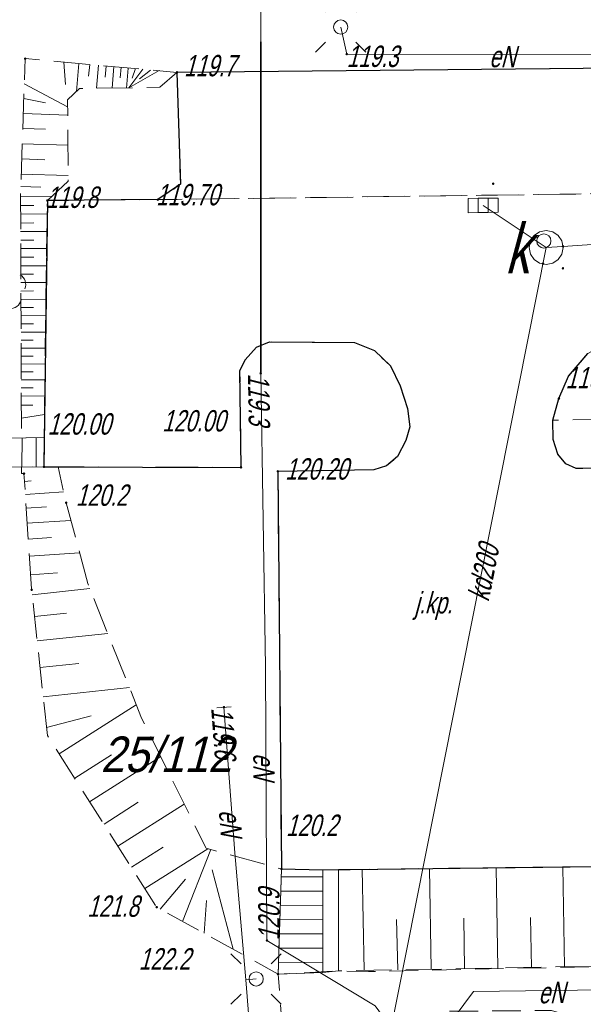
# Model space of a CAD drawing. Extents: x 7463256 to 7464485, y 5957341 to 5958260.
# Tile 99 of 256: x 7463654 to 7463674, y 5957545 to 5957580. Entities that reach past the tile are written whole.
import ezdxf

# ---------------------------------------------------------------- set-up
doc = ezdxf.new("R2010")
doc.units = 0
doc.header["$MEASUREMENT"] = 0
for name, pattern in [('1.5_0.5', [2, 1.5, -0.5]), ('mz1.0_0.5', [1.5, 1, -0.5]), ('mz1.25_0.5', [1.75, 1.25, -0.5])]:
    doc.linetypes.add(name, pattern=pattern)
doc.layers.get('0').update_dxf_attribs({"color": 2, "linetype": 'CONTINUOUS', "lineweight": 5})
for name, color, linetype in [('000 Inne (niezydentyfikowane)', 7, 'CONTINUOUS'), ('211-Nr działki', 7, 'CONTINUOUS'), ('chodnik (powierzchnia)', 7, 'CONTINUOUS'), ('drzewo liściaste (punkt)', 7, 'CONTINUOUS'), ('jezdnia (powierzchnia)', 7, 'CONTINUOUS'), ('jezdnia (powierzchnia)-Atr17', 7, 'CONTINUOUS'), ('komora podziemna - przewód kanalizacyjny (powierzchnia)', 7, 'CONTINUOUS'), ('komora podziemna - przewód kanalizacyjny (powierzchnia)-Atr17', 7, 'CONTINUOUS'), ('kratka ściekowa (punkt)', 7, 'CONTINUOUS'), ('krawężnik (linia)', 7, 'CONTINUOUS'), ('latarnia na słupie lub maszcie (punkt)', 7, 'CONTINUOUS'), ('przewód elektroenergetyczny (linia)', 7, 'CONTINUOUS'), ('przewód elektroenergetyczny (linia)-Atr1', 7, 'CONTINUOUS'), ('przewód kanalizacyjny (linia)', 7, 'CONTINUOUS'), ('przewód kanalizacyjny (linia)-Atr1', 7, 'CONTINUOUS'), ('punkt o określonej wysokości (sieć elektroenergetyczna)', 7, 'CONTINUOUS'), ('punkt o określonej wysokości (sieć elektroenergetyczna)-Atr2', 7, 'CONTINUOUS'), ('punkt o określonej wysokości (sieć kanalizacyjna)', 7, 'CONTINUOUS'), ('punkt wysokościowy naturalny', 7, 'CONTINUOUS'), ('punkt wysokościowy naturalny-Atr2', 7, 'CONTINUOUS'), ('punkt wysokościowy sztuczny', 7, 'CONTINUOUS'), ('punkt wysokościowy sztuczny-Atr2', 7, 'CONTINUOUS'), ('punkt zmiany cech lub źródła danych o położeniu przewodu (sieć elektroenergetyczna)', 7, 'CONTINUOUS'), ('rura ochronna - przewód elektroenergetyczny (linia)', 7, 'CONTINUOUS'), ('schody w ciągu komunikacyjnym', 7, 'CONTINUOUS'), ('skarpa nieumocniona (powierzchnia)', 7, 'CONTINUOUS'), ('słup (punkt)', 7, 'CONTINUOUS'), ('właz okrągły - siec kanalizacyjna (punkt)', 7, 'CONTINUOUS'), ('ściana oporowa (powierzchnia)', 7, 'CONTINUOUS')]:
    doc.layers.add(name, color=color, linetype=linetype)
doc.styles.get("Standard").update_dxf_attribs({"font": 'txt', "width": 0.75})

# ---------------------------------------------------------------- blocks, each defined once
blk = doc.blocks.new('OP021')
at = {"linetype": 'Continuous', "lineweight": 13}
h = blk.add_hatch(color=0, dxfattribs=at)
edge = h.paths.add_edge_path()
edge.add_arc((0, 0), 0.05, 0, 360)
at = {"color": 0, "linetype": 'Continuous', "lineweight": 13}
for centre, start, end in [((0, 0.4), 49.272, 130.728), ((-0.38, 0.124), 121.308, 202.548), ((0.38, 0.124), 337.452, 58.692), ((-0.235, -0.324), 193.221, 274.871), ((0.235, -0.324), 265.129, 346.779)]:
    blk.add_arc(centre, 0.4, start, end, dxfattribs=at)
blk = doc.blocks.new('PW01')
at = {"linetype": 'Continuous', "lineweight": 13}
h = blk.add_hatch(color=0, dxfattribs=at)
edge = h.paths.add_edge_path()
edge.add_arc((0, 0), 0.045, 0, 360)
blk = doc.blocks.new('PW02')
at = {"linetype": 'Continuous', "lineweight": 13}
h = blk.add_hatch(color=0, dxfattribs=at)
edge = h.paths.add_edge_path()
edge.add_arc((0, 0), 0.045, 0, 360)
blk = doc.blocks.new('XX_01')
at = {"color": 0, "linetype": 'Continuous', "lineweight": 13}
blk.add_line((0, -0.25), (0, 0.25), dxfattribs=at)
blk = doc.blocks.new('SM04')
at = {"color": 0, "linetype": 'Continuous', "lineweight": 13}
blk.add_circle((0, 0), 0.25, dxfattribs=at)
blk = doc.blocks.new('SM011')
at = {"color": 0, "linetype": 'Continuous', "lineweight": 13}
for p, q in [((-0.53, 0.531), (-0.883, 0.884)), ((0.531, 0.531), (0.884, 0.884)), ((-0.53, -0.53), (-0.883, -0.883)), ((0.531, -0.53), (0.884, -0.883))]:
    blk.add_line(p, q, dxfattribs=at)
blk = doc.blocks.new('US05')
at = {"color": 0, "linetype": 'Continuous', "lineweight": 13}
for p, q in [((-0.525, -0.25), (-0.525, 0.25)), ((-0.525, 0.25), (-0.175, 0.25)), ((-0.175, -0.25), (-0.175, 0.25)), ((-0.175, 0.25), (0.175, 0.25)), ((0.175, -0.25), (0.175, 0.25)), ((0.175, 0.25), (0.525, 0.25)), ((0.525, -0.25), (0.525, 0.25)), ((-0.525, -0.25), (-0.175, -0.25)), ((-0.175, -0.25), (0.175, -0.25)), ((0.175, -0.25), (0.525, -0.25))]:
    blk.add_line(p, q, dxfattribs=at)
blk = doc.blocks.new('US22')
at = {"color": 0, "linetype": 'Continuous', "lineweight": 13}
blk.add_circle((0, 0), 0.25, dxfattribs=at)

msp = doc.modelspace()

# ---------------------------------------------------------------- linework, layer by layer
at = {"layer": '000 Inne (niezydentyfikowane)', "color": 7, "linetype": 'Continuous', "lineweight": 13}
for p, q in [((7463655.71, 5957578.16), (7463655.77, 5957577.37)), ((7463656.24, 5957578.11), (7463656.15, 5957577.13)), ((7463656.62, 5957578.08), (7463656.58, 5957577.66)), ((7463656.92, 5957578.05), (7463656.85, 5957577.24)), ((7463657.2, 5957578.02), (7463657.16, 5957577.63)), ((7463657.46, 5957578), (7463657.4, 5957577.25)), ((7463657.72, 5957577.98), (7463657.69, 5957577.61)), ((7463657.97, 5957577.95), (7463657.91, 5957577.25)), ((7463658.48, 5957577.91), (7463657.99, 5957577.26)), ((7463659.06, 5957577.86), (7463657.99, 5957577.26)), ((7463658.23, 5957577.93), (7463658.11, 5957577.59)), ((7463658.75, 5957577.88), (7463658.37, 5957577.57)), ((7463654.32, 5957577.4), (7463655.84, 5957576.59)), ((7463654.3, 5957576.88), (7463655.07, 5957576.73)), ((7463654.29, 5957576.36), (7463655.84, 5957576.3)), ((7463654.27, 5957575.83), (7463655.06, 5957575.8)), ((7463654.25, 5957575.29), (7463655.85, 5957575.24)), ((7463654.23, 5957574.76), (7463655.04, 5957574.73)), ((7463654.21, 5957574.23), (7463655.86, 5957574.18)), ((7463654.2, 5957573.79), (7463654.9, 5957573.77)), ((7463654.19, 5957573.44), (7463655.29, 5957573.45)), ((7463654.19, 5957573.13), (7463654.66, 5957573.13)), ((7463654.19, 5957572.82), (7463655.12, 5957572.83)), ((7463654.19, 5957572.51), (7463654.66, 5957572.52)), ((7463654.19, 5957572.21), (7463655.11, 5957572.21)), ((7463654.2, 5957571.91), (7463654.65, 5957571.91)), ((7463654.2, 5957571.61), (7463655.1, 5957571.61)), ((7463654.2, 5957571.31), (7463654.65, 5957571.31)), ((7463654.2, 5957571.01), (7463655.09, 5957571.01)), ((7463654.2, 5957570.71), (7463654.64, 5957570.71)), ((7463654.2, 5957570.42), (7463655.09, 5957570.42)), ((7463654.2, 5957570.12), (7463654.64, 5957570.13)), ((7463654.2, 5957569.83), (7463655.08, 5957569.84)), ((7463654.2, 5957569.54), (7463654.64, 5957569.54)), ((7463654.2, 5957569.25), (7463655.07, 5957569.26)), ((7463654.21, 5957568.97), (7463654.64, 5957568.97)), ((7463654.21, 5957568.68), (7463655.07, 5957568.68)), ((7463654.21, 5957568.4), (7463654.63, 5957568.4)), ((7463654.21, 5957568.11), (7463655.06, 5957568.12)), ((7463654.21, 5957567.83), (7463654.63, 5957567.83)), ((7463654.21, 5957567.55), (7463655.05, 5957567.56)), ((7463654.21, 5957567.28), (7463654.63, 5957567.28)), ((7463654.21, 5957567), (7463655.04, 5957567)), ((7463654.21, 5957566.72), (7463654.63, 5957566.72)), ((7463654.21, 5957566.43), (7463655.04, 5957566.44)), ((7463654.22, 5957566.12), (7463654.62, 5957566.12)), ((7463654.22, 5957565.66), (7463655.03, 5957565.79)), ((7463654.33, 5957563.44), (7463654.56, 5957563.46)), ((7463654.36, 5957562.98), (7463655.7, 5957563.07)), ((7463654.39, 5957562.5), (7463655.1, 5957562.54)), ((7463654.42, 5957561.97), (7463655.95, 5957562.07)), ((7463654.46, 5957561.41), (7463655.28, 5957561.47)), ((7463654.5, 5957560.81), (7463656.26, 5957560.93)), ((7463654.54, 5957560.16), (7463655.49, 5957560.23)), ((7463654.6, 5957559.46), (7463656.62, 5957559.68)), ((7463654.68, 5957558.69), (7463655.8, 5957558.81)), ((7463654.77, 5957557.84), (7463657.25, 5957558.1)), ((7463654.87, 5957556.9), (7463656.24, 5957557.04)), ((7463654.98, 5957555.87), (7463658.01, 5957556.2)), ((7463655.54, 5957553.87), (7463658.25, 5957555.59)), ((7463655.1, 5957554.8), (7463656.67, 5957555.21)), ((7463656.09, 5957553.02), (7463657.38, 5957553.84)), ((7463656.61, 5957552.19), (7463659.11, 5957553.78)), ((7463657.12, 5957551.4), (7463658.32, 5957552.17)), ((7463657.61, 5957550.63), (7463659.93, 5957552.11)), ((7463658.08, 5957549.89), (7463659.2, 5957550.6)), ((7463658.55, 5957549.14), (7463660.76, 5957550.54)), ((7463659.87, 5957547.99), (7463660.87, 5957550.51)), ((7463661.65, 5957547.01), (7463660.92, 5957549.8)), ((7463666.25, 5957546.27), (7463666.18, 5957549.82)), ((7463668.6, 5957546.31), (7463668.54, 5957549.85)), ((7463670.95, 5957546.35), (7463670.89, 5957549.87)), ((7463673.29, 5957546.39), (7463673.23, 5957549.9)), ((7463659.09, 5957548.42), (7463659.98, 5957549.47)), ((7463660.63, 5957547.58), (7463660.72, 5957548.72)), ((7463667.43, 5957546.29), (7463667.39, 5957548.06)), ((7463669.78, 5957546.33), (7463669.75, 5957548.1)), ((7463672.13, 5957546.37), (7463672.09, 5957548.13))]:
    msp.add_line(p, q, dxfattribs=at)
at = {"layer": 'chodnik (powierzchnia)', "color": 7, "linetype": 'mz1.0_0.5', "lineweight": 18, "flags": 128}
for points in [[(7463712.68, 5957554.18), (7463715.22, 5957558.19), (7463715.74, 5957557.82), (7463710.4, 5957549.51), (7463701.16, 5957555.32), (7463700.91, 5957554.96), (7463699.63, 5957555.73), (7463699.92, 5957556.17), (7463689.38, 5957562.83), (7463688.78, 5957563.15), (7463688.25, 5957563.39), (7463687.75, 5957563.48), (7463683.19, 5957563.39), (7463680.31, 5957563.32), (7463681.31, 5957561.82), (7463679.58, 5957560.68), (7463679.38, 5957560.9), (7463677.24, 5957563.92), (7463673.7, 5957563.89), (7463673.33, 5957564.06), (7463673.05, 5957564.39), (7463672.89, 5957564.91), (7463672.87, 5957565.59), (7463678.31, 5957565.67), (7463678.28, 5957568.49), (7463679.09, 5957568.41), (7463679.46, 5957568.19), (7463679.81, 5957567.7), (7463680.07, 5957567.01), (7463680.03, 5957564.01), (7463687.85, 5957564.12), (7463688.41, 5957563.99), (7463689.08, 5957563.73), (7463690.21, 5957563.12), (7463710.21, 5957550.39)], [(7463658.08, 5957522.82), (7463656.89, 5957523.57), (7463656.7, 5957523.79), (7463656.56, 5957524.04), (7463656.57, 5957524.36), (7463658.85, 5957528.64), (7463659.07, 5957528.81), (7463659.5, 5957528.81), (7463659.99, 5957528.66), (7463660.9, 5957528.23), (7463662.14, 5957530.63), (7463661.21, 5957531.13), (7463660.91, 5957531.53), (7463660.84, 5957532.13), (7463661, 5957532.74), (7463666.47, 5957543.34), (7463668.9, 5957544.83), (7463672.83, 5957544.86), (7463673.41, 5957544.69), (7463674.01, 5957544.26), (7463674.52, 5957543.55), (7463674.86, 5957542.65), (7463674.99, 5957541.88), (7463674.97, 5957541.09), (7463674.16, 5957539.72), (7463673.2, 5957538.03), (7463675.87, 5957536.65), (7463676.78, 5957538.23), (7463683.39, 5957550.05), (7463694.85, 5957547.63), (7463705.62, 5957542), (7463706.41, 5957541.66), (7463708.97, 5957540.25), (7463709.76, 5957538.71), (7463712.45, 5957543.07), (7463710.67, 5957543.11), (7463709.64, 5957543.65), (7463709.54, 5957543.44), (7463708.02, 5957544.31), (7463707.28, 5957544.63), (7463697.79, 5957549.57), (7463699.49, 5957552.42), (7463698.2, 5957553.19), (7463696.52, 5957550.3), (7463692.65, 5957552.74), (7463683.79, 5957558.8), (7463683.1, 5957559.09), (7463681.36, 5957557.95), (7463681.71, 5957557.57), (7463682.87, 5957555.92), (7463681.9, 5957553.47), (7463679.79, 5957549.74), (7463677.99, 5957546.48), (7463666.4, 5957546.23), (7463665.35, 5957546.25), (7463663.23, 5957546.14), (7463663.55, 5957541.98), (7463659.31, 5957533.83), (7463658.84, 5957533.07), (7463658.39, 5957532.8), (7463657.85, 5957532.8), (7463657.49, 5957533.01), (7463657.83, 5957533.68), (7463655.62, 5957534.82), (7463655.24, 5957534.13), (7463654.58, 5957534.37), (7463654.16, 5957534.39), (7463653.62, 5957534.22), (7463653.25, 5957533.96), (7463652.87, 5957533.53), (7463652.51, 5957533), (7463651.7, 5957531.22), (7463650.98, 5957531.57), (7463649.81, 5957529.23), (7463650.55, 5957528.9), (7463650.26, 5957528.56), (7463649.88, 5957528.18), (7463649.14, 5957527.68), (7463648.19, 5957527.15), (7463646.91, 5957526.49), (7463646.56, 5957527.22), (7463644.23, 5957526.1), (7463644.58, 5957525.38), (7463642.92, 5957524.69), (7463641.2, 5957523.95), (7463640.23, 5957523.42), (7463639.52, 5957522.93), (7463638.97, 5957522.44), (7463638.45, 5957521.85), (7463637.82, 5957522.31), (7463637.32, 5957521.69), (7463636.41, 5957519.96), (7463637.11, 5957519.62), (7463636.94, 5957518.61), (7463637.24, 5957517.62), (7463637.85, 5957516.75), (7463638.47, 5957516), (7463639.43, 5957515.35), (7463640.96, 5957514.6), (7463642.58, 5957514.03), (7463643.73, 5957513.73), (7463644.75, 5957513.85), (7463645.79, 5957514.16), (7463646.81, 5957514.56), (7463647.68, 5957515.11), (7463648.55, 5957515.83), (7463649.57, 5957516.98), (7463650.43, 5957518.12), (7463651.42, 5957519.58), (7463652.15, 5957520.45), (7463652.75, 5957521.04), (7463653.58, 5957521.63), (7463654.21, 5957521.96), (7463654.89, 5957522.11), (7463655.48, 5957522.07), (7463657.18, 5957521.09)]]:
    msp.add_lwpolyline(points, close=True, dxfattribs=at)
at = {"layer": 'jezdnia (powierzchnia)', "color": 7, "linetype": '1.5_0.5', "lineweight": 18, "flags": 128}
for points in [[(7463659.01, 5957573.33), (7463659.8, 5957573.87), (7463659.68, 5957577.8), (7463689.4, 5957578.09), (7463690.7, 5957578.09), (7463692.67, 5957577.59), (7463694.27, 5957576.87), (7463708.91, 5957567.9), (7463707.03, 5957565.07), (7463706.85, 5957564.68), (7463706.95, 5957564.19), (7463707.29, 5957563.79), (7463694.36, 5957572), (7463693.22, 5957572.55), (7463692.17, 5957572.95), (7463690.64, 5957573.39), (7463689.34, 5957573.62), (7463688.01, 5957573.72)], [(7463679.09, 5957568.41), (7463678.28, 5957568.49), (7463675.66, 5957568.47), (7463674.74, 5957568.27), (7463674.1, 5957567.93), (7463673.43, 5957567.13), (7463673.09, 5957566.35), (7463672.87, 5957565.59), (7463672.89, 5957564.91), (7463673.05, 5957564.39), (7463673.33, 5957564.06), (7463673.7, 5957563.89), (7463677.24, 5957563.92), (7463677.23, 5957559.43), (7463677.35, 5957549.95), (7463664.8, 5957549.8), (7463663.35, 5957549.83), (7463663.22, 5957563.79), (7463666.59, 5957563.84), (7463667.04, 5957563.98), (7463667.42, 5957564.31), (7463667.71, 5957564.87), (7463667.85, 5957565.35), (7463667.77, 5957566), (7463667.52, 5957566.79), (7463667.18, 5957567.49), (7463666.61, 5957568.03), (7463665.91, 5957568.31), (7463662.93, 5957568.34), (7463662.47, 5957568.15), (7463662.07, 5957567.71), (7463661.89, 5957567.32), (7463661.93, 5957563.93), (7463655.01, 5957563.95), (7463655.13, 5957573.3), (7463659.01, 5957573.33), (7463688.01, 5957573.72), (7463689.34, 5957573.62), (7463690.64, 5957573.39), (7463692.17, 5957572.95), (7463693.22, 5957572.55), (7463694.36, 5957572), (7463707.29, 5957563.79), (7463707.74, 5957563.57), (7463708.28, 5957563.62), (7463709.07, 5957564), (7463709.81, 5957564.55), (7463710.56, 5957565.21), (7463710.96, 5957565.77), (7463713.51, 5957570.1), (7463714, 5957571.05), (7463714.34, 5957571.99), (7463714.61, 5957572.92), (7463714.68, 5957573.93), (7463714.47, 5957575.12), (7463721.72, 5957570.13), (7463722.93, 5957568.91), (7463721.14, 5957568.52), (7463719.9, 5957568.05), (7463718.85, 5957567.54), (7463718.03, 5957567.02), (7463717.39, 5957566.49), (7463714.22, 5957561.32), (7463713.81, 5957560.45), (7463713.69, 5957559.86), (7463713.95, 5957559.2), (7463714.43, 5957558.72), (7463715.22, 5957558.19), (7463712.68, 5957554.18), (7463691.9, 5957567.41), (7463690.98, 5957567.84), (7463689.89, 5957568.25), (7463688.81, 5957568.48), (7463687.72, 5957568.55)]]:
    msp.add_lwpolyline(points, close=True, dxfattribs=at)
at = {"layer": 'komora podziemna - przewód kanalizacyjny (powierzchnia)', "color": 34, "linetype": 'Continuous', "lineweight": 18, "flags": 128}
msp.add_lwpolyline([(7463672.64, 5957572.25), (7463672.87, 5957572.2), (7463673.06, 5957572.07), (7463673.19, 5957571.88), (7463673.24, 5957571.65), (7463673.19, 5957571.42), (7463673.06, 5957571.23), (7463672.87, 5957571.1), (7463672.64, 5957571.05), (7463672.53, 5957571.08), (7463672.41, 5957571.1), (7463672.22, 5957571.23), (7463672.09, 5957571.42), (7463672.04, 5957571.65), (7463672.09, 5957571.88), (7463672.15, 5957571.97), (7463672.22, 5957572.07), (7463672.41, 5957572.2)], close=True, dxfattribs=at)
at = {"layer": 'krawężnik (linia)', "color": 7, "linetype": 'Continuous', "lineweight": 25, "flags": 128}
for points in [[(7463689.4, 5957578.09), (7463659.68, 5957577.8), (7463659.8, 5957573.87), (7463659.01, 5957573.33), (7463655.13, 5957573.3), (7463655.01, 5957563.95), (7463661.93, 5957563.93), (7463661.89, 5957567.32), (7463662.07, 5957567.71), (7463662.47, 5957568.15), (7463662.93, 5957568.34), (7463665.91, 5957568.31), (7463666.61, 5957568.03), (7463667.18, 5957567.49), (7463667.52, 5957566.79), (7463667.77, 5957566), (7463667.85, 5957565.35), (7463667.71, 5957564.87), (7463667.42, 5957564.31), (7463667.04, 5957563.98), (7463666.59, 5957563.84), (7463663.22, 5957563.79), (7463663.35, 5957549.83), (7463664.8, 5957549.8), (7463677.35, 5957549.95)], [(7463677.24, 5957563.92), (7463673.7, 5957563.89), (7463673.33, 5957564.06), (7463673.05, 5957564.39), (7463672.89, 5957564.91), (7463672.87, 5957565.59), (7463673.09, 5957566.35), (7463673.43, 5957567.13), (7463674.1, 5957567.93)]]:
    msp.add_lwpolyline(points, dxfattribs=at)
at = {"layer": 'przewód elektroenergetyczny (linia)', "color": 1, "linetype": 'Continuous', "lineweight": 18, "flags": 128}
for points in [[(7463654.246, 5957597.974), (7463654.24, 5957596.28), (7463654.35, 5957588.38), (7463654.71, 5957587.06), (7463655.51, 5957585.7), (7463658.3, 5957584.02), (7463662.46, 5957583.75), (7463662.63, 5957582.88), (7463662.62, 5957578.87), (7463662.62, 5957567.23), (7463662.79, 5957556.93), (7463662.84, 5957547.32), (7463666.64, 5957545.03), (7463668.39, 5957542.62), (7463668.1, 5957539.85), (7463667.89, 5957539.3)], [(7463665.43, 5957579.39), (7463665.64, 5957578.44)], [(7463665.64, 5957578.44), (7463678.03, 5957578.43), (7463690.45, 5957578.58), (7463693.24, 5957577.93), (7463708.99, 5957568.43)], [(7463668.39, 5957542.62), (7463669.41, 5957544.62), (7463670.09, 5957545.53), (7463677.39, 5957545.62), (7463678.05, 5957547.83), (7463677.82, 5957555.87), (7463677.73, 5957564.03), (7463677.8, 5957567.88), (7463678.03, 5957578.43)], [(7463667.89, 5957539.3), (7463668.32, 5957540.54), (7463666.07, 5957541.77), (7463662.99, 5957543.23), (7463662.29, 5957543.58), (7463662.1, 5957545.94), (7463661.71, 5957550.4), (7463661.33, 5957555.51)], [(7463662.46, 5957545.97), (7463662.1, 5957545.94)]]:
    msp.add_lwpolyline(points, dxfattribs=at)
at = {"layer": 'przewód kanalizacyjny (linia)', "color": 34, "linetype": 'Continuous', "lineweight": 18, "flags": 128}
for points in [[(7463670.43, 5957573.13), (7463672.64, 5957571.65)], [(7463701.14, 5957540.87), (7463701.89, 5957542.63), (7463703.19, 5957545.11), (7463703.52, 5957545.73), (7463711.02, 5957559.98), (7463728.4, 5957556.25), (7463711.02, 5957559.98), (7463687.76, 5957572.36), (7463687.24, 5957572.64), (7463673.23, 5957571.69), (7463672.64, 5957571.65), (7463666.78, 5957542.12), (7463728.08, 5957556.32)]]:
    msp.add_lwpolyline(points, dxfattribs=at)
at = {"layer": 'rura ochronna - przewód elektroenergetyczny (linia)', "color": 1, "linetype": 'Continuous', "lineweight": 35, "flags": 128}
msp.add_lwpolyline([(7463662.62, 5957578.87), (7463662.62, 5957567.23)], dxfattribs=at)
at = {"layer": 'schody w ciągu komunikacyjnym', "color": 7, "linetype": 'Continuous', "lineweight": 18, "flags": 128}
for points in [[(7463655.01, 5957563.95), (7463653.68, 5957563.94), (7463652.02, 5957563.88), (7463649.75, 5957563.9), (7463649.75, 5957564.96), (7463652.02, 5957564.96), (7463653.73, 5957564.95), (7463655.02, 5957564.98)], [(7463655.01, 5957563.95), (7463653.68, 5957563.94), (7463652.02, 5957563.88), (7463649.75, 5957563.9), (7463649.75, 5957564.96), (7463652.02, 5957564.96), (7463653.73, 5957564.95), (7463655.02, 5957564.98)], [(7463664.8, 5957549.8), (7463664.8, 5957546.2), (7463663.23, 5957546.14), (7463663.35, 5957549.83)], [(7463664.8, 5957549.8), (7463664.8, 5957546.2), (7463663.23, 5957546.14), (7463663.35, 5957549.83)]]:
    msp.add_lwpolyline(points, close=True, dxfattribs=at)
for points in [[(7463654.24, 5957563.944), (7463654.241, 5957564.962)], [(7463654.74, 5957563.948), (7463654.741, 5957564.974)], [(7463664.8, 5957549.55), (7463663.341, 5957549.553)], [(7463664.8, 5957549.05), (7463663.325, 5957549.054)], [(7463664.8, 5957548.55), (7463663.308, 5957548.554)], [(7463664.8, 5957548.05), (7463663.292, 5957548.054)], [(7463664.8, 5957547.55), (7463663.276, 5957547.554)], [(7463664.8, 5957547.05), (7463663.26, 5957547.054)], [(7463664.8, 5957546.55), (7463663.243, 5957546.554)]]:
    msp.add_lwpolyline(points, dxfattribs=at)
at = {"layer": 'skarpa nieumocniona (powierzchnia)', "color": 7, "linetype": 'mz1.25_0.5', "lineweight": 18, "flags": 128}
for points in [[(7463659.68, 5957577.8), (7463659.08, 5957577.28), (7463658.27, 5957577.26), (7463656.26, 5957577.23), (7463655.84, 5957576.84), (7463655.85, 5957575.46), (7463655.86, 5957573.98), (7463655.13, 5957573.3), (7463655.1, 5957571.52), (7463655.02, 5957564.98), (7463654.22, 5957564.96), (7463654.19, 5957573.52), (7463654.35, 5957578.28)], [(7463655.79, 5957562.69), (7463656.55, 5957559.85), (7463658.44, 5957555.13), (7463660.7, 5957550.56), (7463663.35, 5957549.83), (7463663.23, 5957546.14), (7463658.97, 5957548.49), (7463655.13, 5957554.52), (7463654.58, 5957559.63), (7463654.31, 5957563.71), (7463654.22, 5957563.71), (7463654.22, 5957563.94), (7463655.01, 5957563.95), (7463655.51, 5957563.95)], [(7463681.03, 5957557.62), (7463680.18, 5957556.8), (7463679.79, 5957549.74), (7463677.99, 5957546.48), (7463665.35, 5957546.25), (7463665.35, 5957549.81), (7463677.35, 5957549.95), (7463677.23, 5957559.43), (7463679.08, 5957560.43)]]:
    msp.add_lwpolyline(points, close=True, dxfattribs=at)
at = {"layer": 'ściana oporowa (powierzchnia)', "color": 7, "linetype": 'Continuous', "lineweight": 18, "flags": 128}
msp.add_lwpolyline([(7463665.35, 5957546.25), (7463664.8, 5957546.2), (7463664.8, 5957549.8), (7463665.35, 5957549.81)], close=True, dxfattribs=at)

# ---------------------------------------------------------------- block references
at = {"layer": 'drzewo liściaste (punkt)', "color": 94, "linetype": 'Continuous', "lineweight": 13}
msp.add_blockref('OP021', (7463653.59, 5957570.23), dxfattribs=at)
at = {"layer": 'kratka ściekowa (punkt)', "color": 7, "linetype": 'Continuous', "lineweight": 18, "rotation": 0.84}
msp.add_blockref('US05', (7463670.43, 5957573.13), dxfattribs=at)
at = {"layer": 'latarnia na słupie lub maszcie (punkt)', "color": 7, "linetype": 'Continuous', "lineweight": 18}
for p in [(7463665.43, 5957579.39), (7463662.46, 5957545.97)]:
    msp.add_blockref('SM011', p, dxfattribs=at)
at = {"layer": 'punkt o określonej wysokości (sieć elektroenergetyczna)', "color": 1, "linetype": 'Continuous', "lineweight": 13}
for p in [(7463665.64, 5957578.44), (7463662.62, 5957567.23), (7463661.33, 5957555.51), (7463662.84, 5957547.32)]:
    msp.add_blockref('PW01', p, dxfattribs=at)
at = {"layer": 'punkt o określonej wysokości (sieć kanalizacyjna)', "color": 34, "linetype": 'Continuous', "lineweight": 13, "rotation": 0.84}
msp.add_blockref('PW01', (7463670.78, 5957573.89), dxfattribs=at)
at = {"layer": 'punkt o określonej wysokości (sieć kanalizacyjna)', "color": 34, "linetype": 'Continuous', "lineweight": 13}
for p in [(7463673.23, 5957571.69), (7463672.53, 5957571.08), (7463673.23, 5957570.92)]:
    msp.add_blockref('PW01', p, dxfattribs=at)
at = {"layer": 'punkt wysokościowy naturalny', "color": 7, "linetype": 'Continuous', "lineweight": 13}
for p in [(7463654.35, 5957578.28), (7463659.68, 5957577.8), (7463655.13, 5957573.3), (7463654.31, 5957563.71), (7463655.79, 5957562.69), (7463654.58, 5957559.63), (7463663.35, 5957549.83), (7463658.97, 5957548.49), (7463663.23, 5957546.14)]:
    msp.add_blockref('PW01', p, dxfattribs=at)
at = {"layer": 'punkt wysokościowy sztuczny', "color": 7, "linetype": 'Continuous', "lineweight": 13}
for p in [(7463659.01, 5957573.33), (7463673.09, 5957566.35), (7463655.01, 5957563.95), (7463661.93, 5957563.93), (7463663.22, 5957563.79)]:
    msp.add_blockref('PW02', p, dxfattribs=at)
at = {"layer": 'punkt zmiany cech lub źródła danych o położeniu przewodu (sieć elektroenergetyczna)', "color": 7, "linetype": 'Continuous', "lineweight": 18, "rotation": 274.25}
msp.add_blockref('XX_01', (7463661.33, 5957555.51), dxfattribs=at)
at = {"layer": 'słup (punkt)', "color": 7, "linetype": 'Continuous', "lineweight": 18}
for p in [(7463665.43, 5957579.39), (7463662.46, 5957545.97)]:
    msp.add_blockref('SM04', p, dxfattribs=at)
at = {"layer": 'właz okrągły - siec kanalizacyjna (punkt)', "color": 7, "linetype": 'Continuous', "lineweight": 18}
msp.add_blockref('US22', (7463672.56, 5957571.88), dxfattribs=at)

# ---------------------------------------------------------------- texts
at = {"layer": '211-Nr działki', "color": 3, "linetype": 'Continuous', "lineweight": 18, "oblique": 15, "width": 0.9}
msp.add_text('25/112', height=1.25, dxfattribs=at).set_placement((7463657, 5957553.23))
at = {"layer": 'jezdnia (powierzchnia)-Atr17', "color": 7, "oblique": 15, "width": 0.72}
msp.add_text('j.kp.', height=0.75, dxfattribs=at).set_placement((7463668.02, 5957558.8))
at = {"layer": 'komora podziemna - przewód kanalizacyjny (powierzchnia)-Atr17', "color": 34, "oblique": 15, "width": 0.722}
msp.add_text('k', height=1.75, dxfattribs=at).set_placement((7463671.19, 5957570.74))
at = {"layer": 'przewód elektroenergetyczny (linia)-Atr1', "color": 1, "oblique": 15, "width": 0.72}
for rotation, p in [(359.95, (7463670.64, 5957577.98)), (270.299, (7463662.36, 5957553.9)), (274.25, (7463661.15, 5957551.89)), (0.71, (7463672.37, 5957545.11))]:
    msp.add_text('eN', height=0.75, rotation=rotation, dxfattribs=at).set_placement(p)
at = {"layer": 'przewód kanalizacyjny (linia)-Atr1', "color": 34, "oblique": 15, "width": 0.72}
msp.add_text('kd200', height=0.75, rotation=78.77, dxfattribs=at).set_placement((7463670.62, 5957559.19))
at = {"layer": 'punkt o określonej wysokości (sieć elektroenergetyczna)-Atr2', "color": 1, "oblique": 15, "width": 0.72}
for s, rotation, p in [('119.3', 359.95, (7463665.64, 5957577.99)), ('119.3', 270.99, (7463662.17, 5957567.22)), ('119.6', 274.25, (7463660.88, 5957555.48)), ('120.9', 90.3, (7463663.29, 5957547.32))]:
    msp.add_text(s, height=0.75, rotation=rotation, dxfattribs=at).set_placement(p)
at = {"layer": 'punkt wysokościowy naturalny-Atr2', "color": 7, "oblique": 15, "width": 0.72}
for s, p in [('119.7', (7463659.93, 5957577.66)), ('119.8', (7463655.09, 5957573.04)), ('120.2', (7463656.13, 5957562.58)), ('120.2', (7463663.51, 5957550.99)), ('121.8', (7463656.53, 5957548.15)), ('122.2', (7463658.34, 5957546.3))]:
    msp.add_text(s, height=0.75, dxfattribs=at).set_placement(p)
at = {"layer": 'punkt wysokościowy sztuczny-Atr2', "color": 7, "oblique": 15, "width": 0.72}
for s, p in [('119.70', (7463658.95, 5957573.13)), ('119.90', (7463673.32, 5957566.7)), ('120.00', (7463659.16, 5957565.19)), ('120.00', (7463655.14, 5957565.08)), ('120.20', (7463663.48, 5957563.5))]:
    msp.add_text(s, height=0.75, dxfattribs=at).set_placement(p)

doc.saveas('drawing.dxf')
